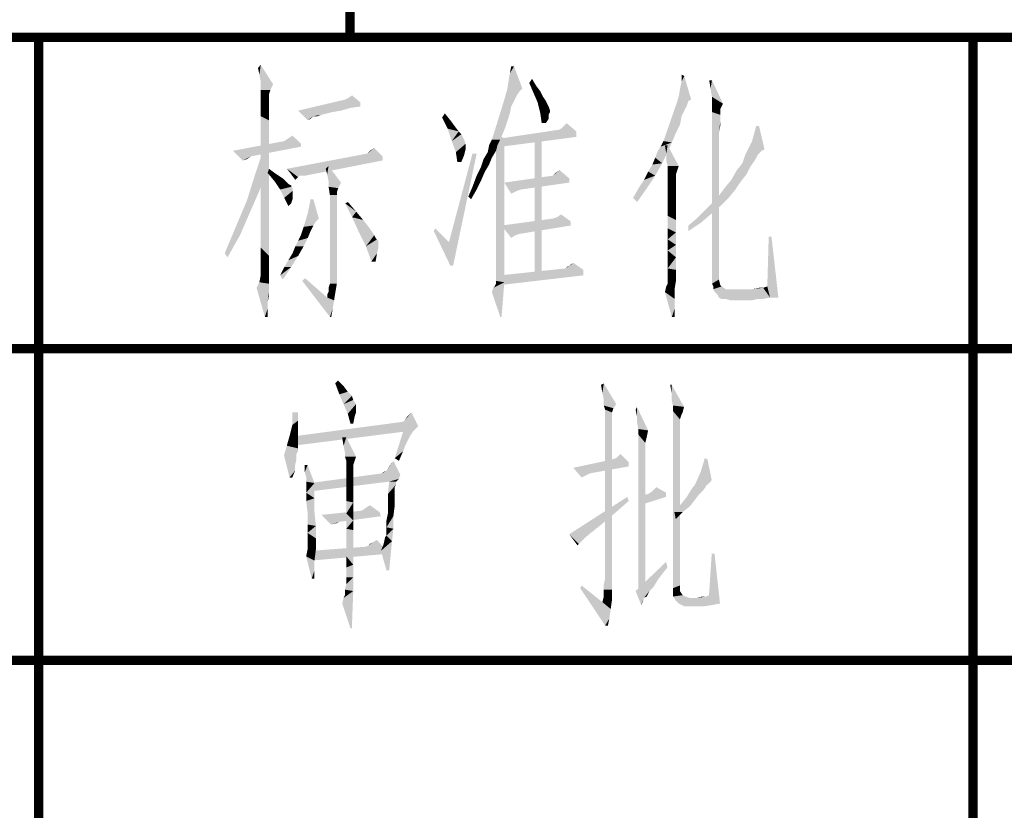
# Model space of a CAD drawing. Header units: millimetres. Extents: x 0 to 420, y 0 to 297.
# Tile 17 of 27: x 265 to 281, y 13 to 25. Entities that reach past the tile are written whole.
import ezdxf

# ---------------------------------------------------------------- set-up
doc = ezdxf.new("R2010")
doc.units = ezdxf.units.MM
doc.header["$LTSCALE"] = 23.1
doc.layers.get('0').update_dxf_attribs({"linetype": 'CONTINUOUS'})
doc.layers.add('GMA1347总成-02_DXF_FORMAT', color=7, linetype='CONTINUOUS')

msp = doc.modelspace()

# ---------------------------------------------------------------- linework, layer by layer
at = {"color": 1, "linetype": 'CONTINUOUS'}
for points in [[(268.543, 24.4), (268.521, 24.511), (268.565, 24.556)], [(268.565, 24.289), (268.543, 24.4), (268.565, 24.556)], [(268.565, 24.289), (268.565, 24.556), (268.765, 24.244)], [(272.543, 24.289), (272.565, 24.422), (272.632, 24.533)], [(272.543, 24.289), (272.632, 24.533), (272.765, 24.178)], [(272.632, 24.533), (272.565, 24.422), (272.587, 24.533)], [(275.276, 24.044), (275.298, 24.178), (275.365, 24.378)], [(275.276, 24.044), (275.365, 24.378), (275.476, 24)], [(275.298, 24.178), (275.321, 24.289), (275.365, 24.378)], [(275.365, 24.378), (275.321, 24.289), (275.321, 24.4)], [(268.765, 24.244), (268.565, 24.2), (268.565, 24.289)], [(268.565, 24.156), (268.565, 24.2), (268.765, 24.244)], [(268.565, 24.156), (268.765, 24.244), (268.721, 24.156)], [(272.765, 24.178), (272.521, 24.156), (272.543, 24.289)], [(272.876, 24.267), (272.921, 24.333), (272.987, 24.222)], [(272.987, 24.222), (272.943, 24.111), (272.876, 24.267)], [(272.987, 24.222), (273.054, 24.133), (272.943, 24.111)], [(275.81, 24.311), (275.787, 24.178), (275.765, 24.311)], [(275.81, 24.044), (275.787, 24.178), (275.81, 24.311)], [(275.81, 24.044), (275.81, 24.311), (275.987, 23.933)], [(268.721, 24.156), (268.565, 24.111), (268.565, 24.156)], [(268.565, 24.111), (268.721, 24.156), (268.698, 24.089)], [(268.698, 24.089), (268.565, 24.022), (268.565, 24.111)], [(268.698, 24.089), (268.698, 24.044), (268.565, 24.022)], [(268.565, 24.022), (268.698, 24.044), (268.698, 23.956)], [(269.965, 24.022), (270.032, 24.067), (270.165, 23.956)], [(272.721, 24.133), (272.476, 24), (272.521, 24.156)], [(272.721, 24.133), (272.676, 24.067), (272.476, 24)], [(272.476, 24), (272.676, 24.067), (272.632, 23.978)], [(272.521, 24.156), (272.765, 24.178), (272.721, 24.133)], [(272.943, 24.111), (273.054, 24.133), (273.098, 24.044)], [(273.098, 24.044), (273.01, 23.956), (272.943, 24.111)], [(273.098, 24.044), (273.143, 23.978), (273.01, 23.956)], [(275.476, 24), (275.232, 23.911), (275.276, 24.044)], [(275.987, 23.933), (275.81, 23.911), (275.81, 24.044)], [(268.698, 23.956), (268.565, 23.889), (268.565, 24.022)], [(268.565, 23.889), (268.698, 23.956), (268.698, 23.844)], [(268.698, 23.844), (268.565, 23.733), (268.565, 23.889)], [(270.165, 23.956), (269.165, 23.822), (269.921, 24)], [(270.165, 23.956), (270.165, 23.889), (269.165, 23.822)], [(270.165, 23.889), (270.01, 23.867), (269.165, 23.822)], [(270.165, 23.956), (269.921, 24), (269.965, 24.022)], [(272.632, 23.978), (272.298, 23.422), (272.476, 24)], [(272.632, 23.978), (272.587, 23.889), (272.298, 23.422)], [(272.587, 23.889), (272.565, 23.778), (272.298, 23.422)], [(273.01, 23.956), (273.143, 23.978), (273.187, 23.889)], [(273.187, 23.889), (273.054, 23.778), (273.01, 23.956)], [(273.187, 23.889), (273.21, 23.822), (273.054, 23.778)], [(275.41, 23.911), (275.365, 23.822), (275.032, 23.333)], [(275.41, 23.911), (275.032, 23.333), (275.232, 23.911)], [(275.476, 24), (275.432, 23.978), (275.232, 23.911)], [(275.232, 23.911), (275.432, 23.978), (275.41, 23.911)], [(275.81, 23.911), (275.987, 23.933), (275.943, 23.844)], [(275.943, 23.844), (275.81, 23.8), (275.81, 23.911)], [(268.565, 23.733), (268.698, 23.844), (268.698, 23.667)], [(268.698, 23.667), (268.565, 23.511), (268.565, 23.733)], [(269.165, 23.822), (270.01, 23.867), (269.854, 23.822)], [(269.165, 23.822), (269.854, 23.822), (269.721, 23.8)], [(269.165, 23.822), (269.721, 23.8), (269.41, 23.733)], [(269.41, 23.733), (269.321, 23.667), (269.165, 23.822)], [(269.41, 23.733), (269.387, 23.711), (269.321, 23.667)], [(269.721, 23.8), (269.632, 23.778), (269.41, 23.733)], [(269.632, 23.778), (269.543, 23.756), (269.41, 23.733)], [(269.432, 23.733), (269.41, 23.733), (269.543, 23.756)], [(269.454, 23.733), (269.432, 23.733), (269.543, 23.756)], [(269.454, 23.733), (269.543, 23.756), (269.476, 23.733)], [(271.476, 23.711), (271.521, 23.778), (271.61, 23.667)], [(272.565, 23.778), (272.521, 23.644), (272.298, 23.422)], [(273.21, 23.822), (273.21, 23.8), (273.054, 23.778)], [(273.054, 23.778), (273.21, 23.8), (273.187, 23.756)], [(273.187, 23.756), (273.076, 23.622), (273.054, 23.778)], [(273.187, 23.756), (273.187, 23.689), (273.076, 23.622)], [(275.365, 23.822), (275.321, 23.733), (275.032, 23.333)], [(275.321, 23.733), (275.298, 23.6), (275.032, 23.333)], [(275.81, 23.8), (275.943, 23.844), (275.943, 23.756)], [(275.81, 23.8), (275.943, 23.756), (275.921, 23.467)], [(275.921, 23.467), (275.81, 21.044), (275.81, 23.8)], [(275.943, 23.756), (275.943, 23.733), (275.921, 23.467)], [(275.943, 23.733), (275.943, 23.711), (275.921, 23.467)], [(268.565, 23.511), (268.698, 23.667), (268.698, 23.467)], [(269.387, 23.711), (269.365, 23.689), (269.321, 23.667)], [(271.61, 23.667), (271.565, 23.533), (271.476, 23.711)], [(271.61, 23.667), (271.676, 23.578), (271.565, 23.533)], [(271.565, 23.533), (271.676, 23.578), (271.743, 23.489)], [(272.521, 23.644), (272.476, 23.511), (272.298, 23.422)], [(273.076, 23.622), (273.187, 23.689), (273.143, 23.622)], [(273.632, 23.489), (273.387, 23.533), (273.432, 23.578)], [(273.432, 23.578), (273.476, 23.622), (273.632, 23.489)], [(275.298, 23.6), (275.232, 23.467), (275.032, 23.333)], [(275.943, 23.711), (275.943, 23.644), (275.921, 23.467)], [(275.943, 23.644), (275.943, 23.578), (275.921, 23.467)], [(276.565, 23.578), (276.454, 23.333), (276.521, 23.578)], [(276.454, 23.333), (276.565, 23.578), (276.654, 23.2)], [(268.698, 23.467), (268.565, 23.267), (268.565, 23.511)], [(268.565, 23.267), (268.698, 23.467), (268.698, 23.2)], [(269.01, 23.378), (269.076, 23.422), (269.21, 23.289)], [(271.743, 23.489), (271.632, 23.333), (271.565, 23.533)], [(271.743, 23.489), (271.787, 23.444), (271.632, 23.333)], [(271.787, 23.444), (271.832, 23.356), (271.632, 23.333)], [(272.276, 23.356), (272.298, 23.422), (272.476, 23.511)], [(272.276, 23.356), (272.476, 23.511), (272.41, 23.356)], [(272.476, 23.378), (272.343, 23.156), (272.343, 23.444)], [(273.343, 23.511), (273.632, 23.489), (272.432, 23.378)], [(273.343, 23.511), (272.432, 23.378), (273.321, 23.511)], [(273.632, 23.489), (273.632, 23.4), (272.432, 23.378)], [(272.432, 23.378), (273.632, 23.4), (272.432, 23.244)], [(273.632, 23.489), (273.343, 23.511), (273.387, 23.533)], [(275.032, 23.333), (275.232, 23.467), (275.165, 23.311)], [(275.921, 23.467), (275.921, 23.356), (275.81, 21.044)], [(269.21, 23.289), (268.121, 23.178), (268.943, 23.333)], [(269.21, 23.289), (269.21, 23.244), (268.121, 23.178)], [(268.121, 23.178), (269.21, 23.244), (268.41, 23.089)], [(268.698, 23.2), (268.565, 23), (268.565, 23.267)], [(269.21, 23.289), (268.943, 23.333), (269.01, 23.378)], [(271.632, 23.333), (271.832, 23.356), (271.854, 23.289)], [(271.854, 23.289), (271.698, 23.156), (271.632, 23.333)], [(271.854, 23.289), (271.854, 23.244), (271.698, 23.156)], [(271.854, 23.244), (271.854, 23.2), (271.698, 23.156)], [(272.365, 23.267), (272.343, 23.178), (272.21, 23.156)], [(272.365, 23.267), (272.21, 23.156), (272.232, 23.267)], [(272.41, 23.356), (272.232, 23.267), (272.276, 23.356)], [(272.232, 23.267), (272.41, 23.356), (272.365, 23.267)], [(272.343, 22.911), (272.343, 23.156), (272.476, 23.378)], [(272.343, 22.667), (272.343, 22.911), (272.476, 23.378)], [(272.343, 22.444), (272.343, 22.667), (272.476, 23.378)], [(272.343, 22.222), (272.343, 22.444), (272.476, 23.378)], [(272.343, 22.044), (272.343, 22.222), (272.476, 23.378)], [(272.343, 21.867), (272.343, 22.044), (272.476, 23.378)], [(272.343, 21.711), (272.343, 21.867), (272.476, 23.378)], [(272.343, 21.578), (272.343, 21.711), (272.476, 23.378)], [(272.343, 21.444), (272.343, 21.578), (272.476, 23.378)], [(272.343, 21.356), (272.343, 21.444), (272.476, 23.378)], [(272.343, 21.267), (272.343, 21.356), (272.476, 23.378)], [(272.343, 21.2), (272.343, 21.267), (272.476, 23.378)], [(272.343, 21.133), (272.343, 21.2), (272.476, 23.378)], [(272.343, 21.111), (272.343, 21.133), (272.476, 23.378)], [(272.343, 21.089), (272.343, 21.111), (272.476, 23.378)], [(272.343, 21.089), (272.476, 23.378), (272.476, 21.067)], [(273.076, 23.378), (272.965, 21.178), (272.965, 23.378)], [(272.965, 21.178), (273.076, 23.378), (273.076, 21.178)], [(274.943, 23.178), (274.987, 23.244), (275.165, 23.311)], [(274.943, 23.178), (275.165, 23.311), (275.098, 23.156)], [(275.165, 23.311), (274.987, 23.244), (275.032, 23.333)], [(275.098, 23.267), (275.076, 23.133), (275.054, 23.267)], [(275.076, 23.022), (275.076, 23.133), (275.098, 23.267)], [(275.098, 22.933), (275.076, 23.022), (275.098, 23.267)], [(275.098, 22.933), (275.098, 23.267), (275.276, 22.933)], [(275.921, 23.356), (275.921, 23.222), (275.81, 21.044)], [(276.654, 23.2), (276.343, 23.111), (276.454, 23.333)], [(268.41, 23.089), (268.276, 23.022), (268.121, 23.178)], [(268.41, 23.089), (268.343, 23.044), (268.276, 23.022)], [(268.654, 22.844), (268.476, 22.8), (268.61, 23.2)], [(268.565, 23), (268.698, 23.2), (268.698, 22.911)], [(270.521, 23.089), (268.987, 22.889), (270.276, 23.133)], [(270.521, 23.089), (270.521, 23.022), (268.987, 22.889)], [(270.276, 23.133), (270.321, 23.178), (270.387, 23.222)], [(270.276, 23.133), (270.387, 23.222), (270.521, 23.089)], [(272.032, 23.133), (271.587, 21.711), (271.965, 23.133)], [(271.61, 21.333), (271.587, 21.711), (272.032, 23.133)], [(271.61, 21.333), (272.032, 23.133), (271.654, 21.333)], [(271.698, 23.156), (271.854, 23.2), (271.832, 23.111)], [(271.832, 23.111), (271.721, 23), (271.698, 23.156)], [(271.721, 23), (271.832, 23.111), (271.787, 23)], [(272.276, 23.067), (272.143, 23.044), (272.21, 23.156)], [(272.21, 23.156), (272.343, 23.178), (272.276, 23.067)], [(275.098, 23.156), (274.898, 23.067), (274.943, 23.178)], [(274.898, 23.067), (275.098, 23.156), (275.01, 22.978)], [(275.921, 23.222), (275.921, 23.067), (275.81, 21.044)], [(276.543, 23.111), (276.498, 23.022), (276.298, 22.978)], [(276.543, 23.111), (276.298, 22.978), (276.343, 23.111)], [(276.654, 23.2), (276.61, 23.178), (276.343, 23.111)], [(276.343, 23.111), (276.61, 23.178), (276.543, 23.111)], [(268.698, 22.911), (268.565, 22.667), (268.565, 23)], [(269.187, 22.778), (268.987, 22.889), (270.521, 23.022)], [(269.232, 22.778), (269.187, 22.778), (270.521, 23.022)], [(269.232, 22.778), (270.521, 23.022), (269.276, 22.778)], [(269.632, 22.8), (269.61, 22.889), (269.654, 22.933)], [(269.654, 22.689), (269.632, 22.8), (269.654, 22.933)], [(269.654, 22.689), (269.654, 22.933), (269.854, 22.667)], [(272.232, 22.956), (272.098, 22.911), (272.143, 23.044)], [(272.098, 22.911), (272.232, 22.956), (272.165, 22.844)], [(272.143, 23.044), (272.276, 23.067), (272.232, 22.956)], [(274.787, 22.844), (274.854, 22.956), (275.01, 22.978)], [(274.787, 22.844), (275.01, 22.978), (274.898, 22.778)], [(275.01, 22.978), (274.854, 22.956), (274.898, 23.067)], [(275.276, 22.933), (275.098, 22.889), (275.098, 22.933)], [(275.098, 22.889), (275.276, 22.933), (275.254, 22.867)], [(275.921, 23.067), (275.921, 22.889), (275.81, 21.044)], [(276.432, 22.933), (276.21, 22.867), (276.298, 22.978)], [(276.21, 22.867), (276.432, 22.933), (276.365, 22.8)], [(276.298, 22.978), (276.498, 23.022), (276.432, 22.933)], [(268.543, 22.533), (268.343, 22.378), (268.476, 22.8)], [(268.476, 22.8), (268.654, 22.844), (268.543, 22.533)], [(268.565, 22.667), (268.698, 22.911), (268.698, 22.578)], [(268.676, 22.822), (268.698, 22.889), (268.787, 22.822)], [(268.787, 22.822), (268.787, 22.689), (268.676, 22.822)], [(268.787, 22.822), (268.854, 22.778), (268.787, 22.689)], [(268.854, 22.778), (268.921, 22.733), (268.787, 22.689)], [(268.987, 22.889), (269.187, 22.778), (269.165, 22.756)], [(269.165, 22.756), (269.121, 22.711), (268.987, 22.889)], [(272.098, 22.689), (271.965, 22.6), (272.032, 22.778)], [(272.165, 22.844), (272.032, 22.778), (272.098, 22.911)], [(272.032, 22.778), (272.165, 22.844), (272.098, 22.689)], [(273.521, 22.733), (272.476, 22.667), (273.254, 22.778)], [(273.254, 22.778), (273.298, 22.822), (273.365, 22.867)], [(273.254, 22.778), (273.365, 22.867), (273.521, 22.733)], [(274.632, 22.578), (274.721, 22.711), (274.898, 22.778)], [(274.632, 22.578), (274.898, 22.778), (274.765, 22.578)], [(274.898, 22.778), (274.721, 22.711), (274.787, 22.844)], [(275.254, 22.867), (275.098, 22.844), (275.098, 22.889)], [(275.098, 22.844), (275.254, 22.867), (275.232, 22.8)], [(275.232, 22.8), (275.098, 22.778), (275.098, 22.844)], [(275.098, 22.778), (275.232, 22.8), (275.232, 22.778)], [(275.232, 22.778), (275.098, 22.711), (275.098, 22.778)], [(275.098, 22.711), (275.232, 22.778), (275.232, 22.711)], [(275.921, 22.889), (275.921, 22.689), (275.81, 21.044)], [(276.365, 22.8), (276.121, 22.711), (276.21, 22.867)], [(276.121, 22.711), (276.365, 22.8), (276.276, 22.689)], [(268.698, 22.578), (268.565, 22.356), (268.565, 22.667)], [(268.787, 22.689), (268.921, 22.733), (268.965, 22.689)], [(268.965, 22.689), (268.876, 22.556), (268.787, 22.689)], [(268.965, 22.689), (269.01, 22.644), (268.876, 22.556)], [(269.01, 22.644), (269.054, 22.622), (268.876, 22.556)], [(269.054, 22.622), (269.054, 22.6), (268.876, 22.556)], [(269.854, 22.667), (269.654, 22.6), (269.654, 22.689)], [(269.654, 22.6), (269.854, 22.667), (269.81, 22.578)], [(271.965, 22.6), (272.098, 22.689), (272.032, 22.556)], [(272.476, 22.667), (273.521, 22.733), (273.521, 22.667)], [(272.476, 22.667), (273.521, 22.667), (272.743, 22.556)], [(272.476, 22.667), (272.743, 22.556), (272.676, 22.533)], [(272.676, 22.533), (272.587, 22.489), (272.476, 22.667)], [(275.232, 22.711), (275.232, 22.644), (275.098, 22.6)], [(275.232, 22.711), (275.098, 22.6), (275.098, 22.711)], [(275.098, 22.6), (275.232, 22.644), (275.232, 22.533)], [(275.921, 22.689), (275.921, 22.467), (275.81, 21.044)], [(276.276, 22.689), (276.01, 22.578), (276.121, 22.711)], [(276.01, 22.578), (276.276, 22.689), (276.187, 22.556)], [(268.343, 22.378), (268.543, 22.533), (268.387, 22.178)], [(268.565, 22.356), (268.698, 22.578), (268.698, 22.244)], [(269.054, 22.6), (269.076, 22.578), (268.876, 22.556)], [(268.876, 22.556), (269.076, 22.578), (269.076, 22.533)], [(269.076, 22.533), (268.943, 22.422), (268.876, 22.556)], [(269.076, 22.533), (269.076, 22.489), (268.943, 22.422)], [(268.943, 22.422), (269.076, 22.489), (269.076, 22.4)], [(269.81, 22.578), (269.676, 22.467), (269.654, 22.6)], [(269.81, 22.578), (269.787, 22.511), (269.676, 22.467)], [(269.676, 22.467), (269.787, 22.511), (269.787, 22.467)], [(269.787, 22.467), (269.787, 22.378), (269.676, 21.044)], [(269.787, 22.467), (269.676, 21.044), (269.676, 22.467)], [(272.032, 22.556), (271.898, 22.444), (271.965, 22.6)], [(271.898, 22.444), (272.032, 22.556), (271.943, 22.4)], [(274.765, 22.578), (274.543, 22.422), (274.632, 22.578)], [(274.543, 22.422), (274.765, 22.578), (274.61, 22.356)], [(275.232, 22.533), (275.098, 22.467), (275.098, 22.6)], [(275.098, 22.467), (275.232, 22.533), (275.232, 22.4)], [(275.232, 22.4), (275.098, 22.311), (275.098, 22.467)], [(275.921, 22.467), (275.921, 22.244), (275.81, 21.044)], [(276.187, 22.556), (275.898, 22.422), (276.01, 22.578)], [(275.898, 22.422), (276.187, 22.556), (276.076, 22.422)], [(268.387, 22.178), (268.165, 21.956), (268.343, 22.378)], [(268.698, 22.244), (268.565, 22.067), (268.565, 22.356)], [(269.076, 22.4), (269.01, 22.289), (268.943, 22.422)], [(269.076, 22.4), (269.054, 22.333), (269.01, 22.289)], [(269.41, 22.4), (269.321, 22.178), (269.365, 22.4)], [(269.321, 22.178), (269.41, 22.4), (269.498, 22.089)], [(269.787, 22.378), (269.787, 22.267), (269.676, 21.044)], [(269.921, 22.333), (269.965, 22.356), (270.098, 22.2)], [(270.098, 22.2), (270.032, 22.111), (269.921, 22.333)], [(275.098, 22.311), (275.232, 22.4), (275.232, 22.244)], [(275.232, 22.244), (275.098, 22.133), (275.098, 22.311)], [(276.076, 22.422), (275.943, 22.289), (275.743, 22.267)], [(276.076, 22.422), (275.743, 22.267), (275.898, 22.422)], [(268.165, 21.956), (268.387, 22.178), (268.232, 21.822)], [(268.565, 22.067), (268.698, 22.244), (268.698, 21.956)], [(269.498, 22.089), (269.254, 21.956), (269.321, 22.178)], [(269.787, 22.267), (269.787, 22.111), (269.676, 21.044)], [(270.032, 22.111), (270.098, 22.2), (270.21, 22.067)], [(273.321, 22.111), (273.387, 22.156), (273.543, 22.044)], [(275.098, 22.133), (275.232, 22.244), (275.232, 22.067)], [(275.232, 22.067), (275.098, 21.933), (275.098, 22.133)], [(275.787, 22.156), (275.587, 22.111), (275.743, 22.267)], [(275.587, 22.111), (275.787, 22.156), (275.632, 22.022)], [(275.743, 22.267), (275.943, 22.289), (275.787, 22.156)], [(275.921, 22.244), (275.921, 21.978), (275.81, 21.044)], [(268.698, 21.956), (268.565, 21.822), (268.565, 22.067)], [(269.232, 21.889), (269.254, 21.956), (269.41, 21.978)], [(269.232, 21.889), (269.41, 21.978), (269.365, 21.889)], [(269.498, 22.089), (269.454, 22.044), (269.254, 21.956)], [(269.454, 22.044), (269.41, 21.978), (269.254, 21.956)], [(269.787, 22.111), (269.787, 21.911), (269.676, 21.044)], [(270.21, 22.067), (270.143, 21.867), (270.032, 22.111)], [(270.21, 22.067), (270.298, 21.956), (270.143, 21.867)], [(273.543, 22.044), (272.432, 21.978), (273.254, 22.089)], [(272.432, 21.978), (273.543, 22.044), (273.543, 21.978)], [(272.432, 21.978), (273.543, 21.978), (272.721, 21.844)], [(272.432, 21.978), (272.721, 21.844), (272.654, 21.822)], [(272.654, 21.822), (272.587, 21.778), (272.432, 21.978)], [(273.543, 22.044), (273.254, 22.089), (273.321, 22.111)], [(275.098, 21.933), (275.232, 22.067), (275.232, 21.867)], [(275.632, 22.022), (275.432, 21.978), (275.587, 22.111)], [(275.432, 21.978), (275.632, 22.022), (275.432, 21.889)], [(275.921, 21.978), (275.921, 21.711), (275.81, 21.044)], [(268.232, 21.822), (267.987, 21.533), (268.165, 21.956)], [(267.987, 21.533), (268.232, 21.822), (268.032, 21.467)], [(268.565, 21.822), (268.698, 21.956), (268.698, 21.689)], [(268.698, 21.689), (268.565, 21.622), (268.565, 21.822)], [(269.321, 21.778), (269.165, 21.733), (269.21, 21.822)], [(269.365, 21.889), (269.21, 21.822), (269.232, 21.889)], [(269.21, 21.822), (269.365, 21.889), (269.321, 21.778)], [(269.787, 21.911), (269.787, 21.667), (269.676, 21.044)], [(270.298, 21.956), (270.343, 21.889), (270.143, 21.867)], [(270.143, 21.867), (270.343, 21.889), (270.387, 21.822)], [(270.387, 21.822), (270.254, 21.644), (270.143, 21.867)], [(270.387, 21.822), (270.41, 21.778), (270.254, 21.644)], [(271.343, 21.889), (271.365, 21.933), (271.587, 21.711)], [(271.587, 21.711), (271.61, 21.333), (271.343, 21.889)], [(275.232, 21.867), (275.098, 21.756), (275.098, 21.933)], [(275.098, 21.756), (275.232, 21.867), (275.232, 21.667)], [(268.565, 21.622), (268.698, 21.689), (268.698, 21.489)], [(269.121, 21.644), (269.165, 21.733), (269.321, 21.778)], [(269.121, 21.644), (269.321, 21.778), (269.254, 21.644)], [(269.787, 21.667), (269.787, 21.378), (269.676, 21.044)], [(270.41, 21.778), (270.432, 21.756), (270.254, 21.644)], [(270.432, 21.756), (270.454, 21.733), (270.254, 21.644)], [(270.454, 21.733), (270.454, 21.689), (270.254, 21.644)], [(270.254, 21.644), (270.454, 21.689), (270.454, 21.622)], [(275.232, 21.667), (275.098, 21.578), (275.098, 21.756)], [(275.098, 21.578), (275.232, 21.667), (275.232, 21.467)], [(275.921, 21.711), (275.921, 21.422), (275.81, 21.044)], [(276.765, 21.8), (276.698, 21), (276.721, 21.8)], [(276.743, 20.822), (276.698, 21), (276.765, 21.8)], [(276.743, 20.822), (276.765, 21.8), (276.876, 20.822)], [(268.698, 21.489), (268.565, 21.444), (268.565, 21.622)], [(269.165, 21.489), (269.01, 21.422), (269.076, 21.533)], [(269.254, 21.644), (269.076, 21.533), (269.121, 21.644)], [(269.076, 21.533), (269.254, 21.644), (269.165, 21.489)], [(270.454, 21.622), (270.343, 21.4), (270.254, 21.644)], [(270.454, 21.622), (270.432, 21.533), (270.343, 21.4)], [(270.343, 21.4), (270.432, 21.533), (270.41, 21.4)], [(275.232, 21.467), (275.098, 21.422), (275.098, 21.578)], [(268.565, 21.444), (268.698, 21.489), (268.698, 21.333)], [(268.698, 21.333), (268.565, 21.311), (268.565, 21.444)], [(268.943, 21.311), (269.01, 21.422), (269.165, 21.489)], [(268.943, 21.311), (269.165, 21.489), (269.054, 21.311)], [(269.676, 21.044), (269.787, 21.378), (269.787, 21.044)], [(273.454, 21.289), (273.521, 21.333), (273.587, 21.378)], [(273.454, 21.289), (273.587, 21.378), (273.743, 21.267)], [(273.521, 21.333), (273.543, 21.356), (273.587, 21.378)], [(275.098, 21.289), (275.098, 21.422), (275.232, 21.467)], [(275.098, 21.289), (275.232, 21.467), (275.232, 21.267)], [(275.921, 21.422), (275.921, 21.111), (275.81, 21.044)], [(268.565, 21.244), (268.565, 21.311), (268.698, 21.333)], [(268.565, 21.244), (268.698, 21.333), (268.698, 21.2)], [(268.698, 21.2), (268.565, 21.178), (268.565, 21.244)], [(268.565, 21.178), (268.698, 21.2), (268.698, 21.111)], [(269.054, 21.311), (268.876, 21.178), (268.943, 21.311)], [(268.876, 21.178), (269.054, 21.311), (268.921, 21.111)], [(273.743, 21.267), (272.41, 21.178), (273.454, 21.289)], [(272.41, 21.178), (273.743, 21.267), (273.743, 21.178)], [(273.454, 21.289), (273.476, 21.311), (273.521, 21.333)], [(275.232, 21.267), (275.098, 21.2), (275.098, 21.289)], [(275.098, 21.111), (275.098, 21.2), (275.232, 21.267)], [(275.098, 21.111), (275.232, 21.267), (275.232, 21.089)], [(268.698, 21.044), (268.498, 20.978), (268.543, 21.067)], [(268.698, 21.044), (268.698, 21.022), (268.498, 20.978)], [(268.698, 21.111), (268.543, 21.067), (268.565, 21.178)], [(268.698, 21.111), (268.698, 21.089), (268.543, 21.067)], [(268.543, 21.067), (268.698, 21.089), (268.698, 21.044)], [(269.232, 21.089), (269.276, 21.133), (269.632, 20.822)], [(269.632, 20.822), (269.676, 20.511), (269.232, 21.089)], [(269.787, 21.044), (269.654, 20.978), (269.676, 21.044)], [(269.654, 20.911), (269.654, 20.978), (269.787, 21.044)], [(269.654, 20.911), (269.787, 21.044), (269.765, 20.911)], [(272.276, 20.911), (272.298, 20.978), (272.476, 21.067)], [(272.41, 20.511), (272.276, 20.911), (272.476, 21.067)], [(272.298, 20.978), (272.321, 21), (272.476, 21.067)], [(272.321, 21), (272.343, 21.044), (272.476, 21.067)], [(272.476, 21.067), (272.343, 21.044), (272.343, 21.089)], [(273.743, 21.178), (272.41, 21.022), (272.41, 21.178)], [(272.41, 20.511), (272.476, 21.067), (272.432, 20.511)], [(275.076, 21), (275.098, 21.044), (275.232, 21.089)], [(275.076, 21), (275.232, 21.089), (275.21, 20.956)], [(275.232, 21.089), (275.098, 21.067), (275.098, 21.111)], [(275.098, 21.044), (275.098, 21.067), (275.232, 21.089)], [(275.81, 21.044), (275.921, 21.111), (275.943, 21.022)], [(275.943, 21.022), (275.832, 21), (275.81, 21.044)], [(268.498, 20.978), (268.698, 21.022), (268.698, 20.978)], [(268.698, 20.978), (268.632, 20.511), (268.498, 20.978)], [(268.698, 20.978), (268.698, 20.911), (268.632, 20.511)], [(268.698, 20.911), (268.676, 20.756), (268.632, 20.511)], [(268.698, 20.911), (268.698, 20.844), (268.676, 20.756)], [(269.765, 20.911), (269.632, 20.867), (269.654, 20.911)], [(269.632, 20.822), (269.632, 20.867), (269.765, 20.911)], [(269.632, 20.822), (269.765, 20.911), (269.743, 20.778)], [(275.21, 20.956), (275.054, 20.911), (275.076, 21)], [(275.054, 20.911), (275.21, 20.956), (275.21, 20.8)], [(275.21, 20.8), (275.165, 20.511), (275.054, 20.911)], [(275.832, 21), (275.943, 21.022), (275.965, 21)], [(275.965, 21), (275.832, 20.956), (275.832, 21)], [(275.832, 20.956), (275.965, 21), (276.032, 20.956)], [(276.032, 20.956), (275.854, 20.911), (275.832, 20.956)], [(276.343, 20.956), (276.454, 20.956), (275.854, 20.911)], [(276.098, 20.956), (276.343, 20.956), (275.854, 20.911)], [(276.032, 20.956), (276.098, 20.956), (275.854, 20.911)], [(275.898, 20.867), (275.854, 20.911), (276.454, 20.956)], [(275.898, 20.867), (276.454, 20.956), (276.632, 20.978)], [(275.921, 20.822), (275.898, 20.867), (276.632, 20.978)], [(276.743, 20.822), (275.921, 20.822), (276.632, 20.978)], [(276.632, 20.978), (276.454, 20.956), (276.565, 20.978)], [(276.743, 20.822), (276.632, 20.978), (276.698, 21)], [(268.676, 20.756), (268.676, 20.644), (268.632, 20.511)], [(269.632, 20.822), (269.743, 20.778), (269.676, 20.511)], [(269.743, 20.778), (269.721, 20.644), (269.676, 20.511)], [(275.21, 20.8), (275.21, 20.644), (275.165, 20.511)], [(276.743, 20.822), (275.965, 20.8), (275.921, 20.822)], [(276.032, 20.8), (275.965, 20.8), (276.743, 20.822)], [(276.543, 20.8), (276.032, 20.8), (276.743, 20.822)], [(276.543, 20.8), (276.098, 20.778), (276.032, 20.8)], [(276.098, 20.778), (276.543, 20.8), (276.454, 20.778)], [(276.543, 20.8), (276.743, 20.822), (276.632, 20.8)], [(268.632, 20.511), (268.676, 20.644), (268.676, 20.511)], [(269.676, 20.511), (269.721, 20.644), (269.698, 20.511)], [(275.165, 20.511), (275.21, 20.644), (275.21, 20.511)], [(269.762, 19.444), (269.806, 19.489), (269.895, 19.4)], [(269.895, 19.4), (269.828, 19.267), (269.762, 19.444)], [(274.051, 19.289), (274.028, 19.422), (274.073, 19.444)], [(274.073, 19.178), (274.051, 19.289), (274.073, 19.444)], [(274.073, 19.178), (274.073, 19.444), (274.273, 19.111)], [(269.895, 19.4), (269.962, 19.311), (269.828, 19.267)], [(269.828, 19.267), (269.962, 19.311), (270.028, 19.244)], [(275.162, 19.422), (275.162, 19.289), (275.139, 19.422)], [(275.184, 19.089), (275.162, 19.289), (275.162, 19.422)], [(275.184, 19.089), (275.162, 19.422), (275.362, 19.067)], [(275.184, 19.089), (275.162, 19.178), (275.162, 19.289)], [(270.028, 19.244), (269.895, 19.111), (269.828, 19.267)], [(270.028, 19.244), (270.051, 19.178), (269.895, 19.111)], [(269.895, 19.111), (270.051, 19.178), (270.095, 19.111)], [(274.273, 19.111), (274.073, 19.089), (274.073, 19.178)], [(269.162, 18.978), (269.162, 18.844), (269.073, 18.778)], [(269.162, 18.978), (269.073, 18.778), (269.073, 18.978)], [(270.095, 19.111), (269.962, 18.956), (269.895, 19.111)], [(270.095, 19.111), (270.095, 19.067), (269.962, 18.956)], [(270.095, 19.067), (270.095, 19.044), (269.962, 18.956)], [(270.095, 19.044), (270.095, 18.978), (269.962, 18.956)], [(269.962, 18.956), (270.095, 18.978), (270.073, 18.911)], [(270.873, 18.844), (270.917, 18.911), (270.984, 18.978)], [(270.873, 18.844), (270.984, 18.978), (271.095, 18.756)], [(274.073, 19.089), (274.273, 19.111), (274.228, 19.044)], [(274.228, 19.044), (274.095, 19.022), (274.073, 19.089)], [(274.095, 19.022), (274.228, 19.044), (274.206, 18.978)], [(274.206, 18.978), (274.095, 16.311), (274.095, 19.022)], [(274.206, 18.978), (274.206, 18.933), (274.095, 16.311)], [(274.606, 18.911), (274.584, 19.022), (274.606, 19.067)], [(274.628, 18.711), (274.606, 18.911), (274.606, 19.067)], [(274.628, 18.711), (274.606, 19.067), (274.784, 18.689)], [(275.362, 19.067), (275.184, 19), (275.184, 19.089)], [(275.184, 19), (275.362, 19.067), (275.339, 18.978)], [(275.184, 19), (275.339, 18.978), (275.317, 18.933)], [(275.184, 19), (275.317, 18.933), (275.295, 18.867)], [(275.295, 18.867), (275.184, 16.156), (275.184, 19)], [(269.073, 18.778), (269.162, 18.844), (269.162, 18.733)], [(270.828, 18.822), (271.095, 18.756), (269.139, 18.6)], [(270.828, 18.822), (269.139, 18.6), (270.806, 18.822)], [(270.073, 18.911), (270.006, 18.8), (269.962, 18.956)], [(270.006, 18.8), (270.073, 18.911), (270.051, 18.8)], [(271.095, 18.756), (270.828, 18.822), (270.873, 18.844)], [(274.206, 18.933), (274.206, 18.911), (274.095, 16.311)], [(274.206, 18.911), (274.206, 18.889), (274.095, 16.311)], [(274.206, 18.889), (274.206, 18.844), (274.095, 16.311)], [(274.206, 18.844), (274.206, 18.778), (274.095, 16.311)], [(274.628, 18.711), (274.606, 18.822), (274.606, 18.911)], [(275.295, 18.867), (275.295, 18.822), (275.184, 16.156)], [(275.295, 18.822), (275.295, 18.8), (275.184, 16.156)], [(269.162, 18.733), (269.028, 18.6), (269.073, 18.778)], [(269.162, 18.733), (269.162, 18.644), (269.028, 18.6)], [(269.139, 18.6), (270.851, 18.667), (269.095, 18.444)], [(271.095, 18.756), (270.851, 18.667), (269.139, 18.6)], [(271.006, 18.667), (270.962, 18.6), (270.717, 18.244)], [(271.006, 18.667), (270.717, 18.244), (270.851, 18.667)], [(270.851, 18.667), (271.095, 18.756), (271.006, 18.667)], [(274.206, 18.778), (274.206, 18.711), (274.095, 16.311)], [(274.206, 18.711), (274.206, 18.6), (274.095, 16.311)], [(274.784, 18.689), (274.628, 18.622), (274.628, 18.711)], [(274.628, 18.622), (274.784, 18.689), (274.762, 18.578)], [(275.295, 18.8), (275.295, 18.778), (275.184, 16.156)], [(275.295, 18.778), (275.295, 18.711), (275.184, 16.156)], [(275.295, 18.711), (275.295, 18.644), (275.184, 16.156)], [(269.162, 18.556), (268.984, 18.444), (269.028, 18.6)], [(269.162, 18.556), (269.162, 18.467), (268.984, 18.444)], [(269.028, 18.6), (269.162, 18.644), (269.162, 18.556)], [(269.939, 18.578), (269.895, 18.444), (269.873, 18.578)], [(269.917, 18.333), (269.895, 18.444), (269.939, 18.578)], [(269.917, 18.267), (269.917, 18.333), (269.939, 18.578)], [(269.917, 18.267), (269.939, 18.578), (270.095, 18.267)], [(270.962, 18.6), (270.939, 18.556), (270.717, 18.244)], [(270.939, 18.556), (270.895, 18.467), (270.717, 18.244)], [(274.206, 18.6), (274.206, 18.489), (274.095, 16.311)], [(274.628, 18.622), (274.762, 18.578), (274.739, 18.489)], [(274.739, 18.489), (274.628, 16.044), (274.628, 18.622)], [(275.295, 18.644), (275.295, 18.533), (275.184, 16.156)], [(275.295, 18.533), (275.295, 18.422), (275.184, 16.156)], [(269.162, 18.4), (268.939, 18.289), (268.984, 18.444)], [(269.162, 18.4), (269.162, 18.356), (268.939, 18.289)], [(269.162, 18.356), (269.139, 18.311), (268.939, 18.289)], [(268.984, 18.444), (269.162, 18.467), (269.162, 18.4)], [(270.895, 18.467), (270.851, 18.356), (270.717, 18.244)], [(270.717, 18.244), (270.851, 18.356), (270.784, 18.2)], [(274.206, 18.489), (274.206, 18.356), (274.095, 16.311)], [(274.206, 18.356), (274.206, 18.178), (274.095, 16.311)], [(274.739, 18.489), (274.739, 18.467), (274.628, 16.044)], [(274.739, 18.467), (274.739, 18.444), (274.628, 16.044)], [(274.739, 18.444), (274.739, 18.378), (274.628, 16.044)], [(274.739, 18.378), (274.739, 18.311), (274.628, 16.044)], [(275.295, 18.422), (275.295, 18.289), (275.184, 16.156)], [(268.939, 18.289), (269.139, 18.311), (269.139, 18.222)], [(269.139, 18.222), (269.028, 17.933), (268.939, 18.289)], [(269.139, 18.222), (269.117, 18.133), (269.028, 17.933)], [(270.095, 18.267), (269.939, 18.2), (269.917, 18.267)], [(269.939, 18.2), (270.095, 18.267), (270.073, 18.2)], [(270.073, 18.2), (269.939, 18.178), (269.939, 18.2)], [(269.939, 18.178), (270.073, 18.2), (270.051, 18.133)], [(270.584, 18.044), (270.628, 18.111), (270.695, 18.2)], [(270.584, 18.044), (270.695, 18.2), (270.806, 17.978)], [(274.473, 18.178), (273.584, 18.089), (274.206, 18.222)], [(274.473, 18.178), (274.206, 18.222), (274.273, 18.244)], [(274.273, 18.244), (274.339, 18.311), (274.473, 18.178)], [(274.739, 18.311), (274.739, 18.222), (274.628, 16.044)], [(274.739, 18.222), (274.739, 18.111), (274.628, 16.044)], [(275.295, 18.289), (275.295, 18.133), (275.184, 16.156)], [(275.739, 18.222), (275.628, 18.022), (275.695, 18.244)], [(275.628, 18.022), (275.739, 18.222), (275.806, 17.889)], [(269.117, 18.133), (269.117, 18.044), (269.028, 17.933)], [(269.028, 17.933), (269.117, 18.044), (269.073, 17.933)], [(269.317, 18.133), (269.273, 18.022), (269.273, 18.133)], [(269.295, 17.933), (269.273, 18.022), (269.317, 18.133)], [(269.295, 17.867), (269.295, 17.933), (269.317, 18.133)], [(269.295, 17.867), (269.317, 18.133), (269.428, 17.844)], [(270.051, 18.133), (269.939, 18.111), (269.939, 18.178)], [(269.939, 18.111), (270.051, 18.133), (270.051, 18.067)], [(270.051, 18.067), (269.939, 18.022), (269.939, 18.111)], [(270.051, 18.067), (270.051, 18.044), (269.939, 18.022)], [(269.939, 18.022), (270.051, 18.044), (270.051, 18.022)], [(270.051, 18.022), (270.051, 18), (269.939, 17.889)], [(270.051, 18.022), (269.939, 17.889), (269.939, 18.022)], [(270.517, 18), (270.539, 18.022), (270.584, 18.044)], [(270.806, 17.978), (270.517, 18), (270.584, 18.044)], [(274.473, 18.178), (274.473, 18.111), (273.584, 18.089)], [(273.584, 18.089), (274.473, 18.111), (273.851, 18)], [(273.851, 18), (273.717, 17.933), (273.584, 18.089)], [(274.206, 18.178), (274.206, 18), (274.095, 16.311)], [(274.739, 18.111), (274.739, 18), (274.628, 16.044)], [(275.295, 18.133), (275.295, 17.956), (275.184, 16.156)], [(275.806, 17.889), (275.539, 17.822), (275.628, 18.022)], [(269.428, 17.844), (269.295, 17.822), (269.295, 17.867)], [(270.806, 17.978), (269.362, 17.844), (270.517, 18)], [(270.806, 17.978), (270.784, 17.911), (269.362, 17.844)], [(270.784, 17.911), (270.628, 17.867), (269.362, 17.844)], [(269.362, 17.844), (270.628, 17.867), (269.362, 17.711)], [(270.051, 18), (270.051, 17.956), (269.939, 17.889)], [(269.939, 17.889), (270.051, 17.956), (270.051, 17.889)], [(270.051, 17.889), (270.051, 17.822), (269.939, 17.733)], [(270.051, 17.889), (269.939, 17.733), (269.939, 17.889)], [(270.739, 17.867), (270.739, 17.822), (270.606, 17.667)], [(270.739, 17.867), (270.606, 17.667), (270.628, 17.867)], [(270.628, 17.867), (270.784, 17.911), (270.739, 17.867)], [(273.851, 18), (273.806, 17.978), (273.717, 17.933)], [(274.206, 18), (274.206, 17.8), (274.095, 16.311)], [(274.739, 18), (274.739, 17.844), (274.628, 16.044)], [(275.295, 17.956), (275.295, 17.756), (275.184, 16.156)], [(275.806, 17.889), (275.762, 17.844), (275.539, 17.822)], [(269.295, 17.778), (269.295, 17.822), (269.428, 17.844)], [(269.295, 17.689), (269.295, 17.778), (269.428, 17.844)], [(269.295, 17.689), (269.428, 17.844), (269.428, 17.6)], [(269.939, 17.733), (270.051, 17.822), (270.051, 17.733)], [(270.051, 17.733), (270.051, 17.644), (269.939, 17.556)], [(270.051, 17.733), (269.939, 17.556), (269.939, 17.733)], [(270.739, 17.822), (270.717, 17.778), (270.606, 17.667)], [(270.717, 17.778), (270.717, 17.733), (270.606, 17.667)], [(270.606, 17.667), (270.717, 17.733), (270.717, 17.644)], [(274.206, 17.8), (274.206, 17.578), (274.095, 16.311)], [(274.739, 17.844), (274.739, 17.689), (274.628, 16.044)], [(275.073, 17.689), (274.784, 17.667), (274.851, 17.711)], [(274.851, 17.711), (274.917, 17.778), (275.073, 17.689)], [(275.295, 17.756), (275.295, 17.556), (275.184, 16.156)], [(275.673, 17.733), (275.606, 17.667), (275.406, 17.622)], [(275.673, 17.733), (275.406, 17.622), (275.473, 17.733)], [(275.717, 17.8), (275.473, 17.733), (275.539, 17.822)], [(275.473, 17.733), (275.717, 17.8), (275.673, 17.733)], [(275.539, 17.822), (275.762, 17.844), (275.717, 17.8)], [(269.428, 17.6), (269.295, 17.556), (269.295, 17.689)], [(269.317, 17.378), (269.295, 17.556), (269.428, 17.6)], [(269.317, 17.378), (269.428, 17.6), (269.428, 17.378)], [(269.939, 17.556), (270.051, 17.644), (270.051, 17.533)], [(270.051, 17.533), (269.939, 17.356), (269.939, 17.556)], [(270.717, 17.644), (270.606, 17.511), (270.606, 17.667)], [(270.606, 17.511), (270.717, 17.644), (270.717, 17.489)], [(274.473, 17.556), (273.517, 17.022), (274.451, 17.622)], [(274.473, 17.556), (274.295, 17.4), (273.517, 17.022)], [(274.206, 17.578), (274.206, 17.333), (274.095, 16.311)], [(274.739, 17.689), (274.739, 17.511), (274.628, 16.044)], [(274.651, 17.644), (274.784, 17.667), (275.073, 17.689)], [(274.651, 17.644), (275.073, 17.689), (275.073, 17.622)], [(275.073, 17.622), (274.651, 17.489), (274.651, 17.644)], [(275.295, 17.556), (275.295, 17.311), (275.184, 16.156)], [(275.539, 17.578), (275.317, 17.511), (275.406, 17.622)], [(275.317, 17.511), (275.539, 17.578), (275.451, 17.467)], [(275.406, 17.622), (275.606, 17.667), (275.539, 17.578)], [(270.473, 17.378), (269.539, 17.333), (270.184, 17.4)], [(270.051, 17.533), (270.051, 17.4), (269.939, 17.356)], [(269.939, 17.356), (270.051, 17.4), (270.051, 17.244)], [(270.473, 17.378), (270.184, 17.4), (270.251, 17.444)], [(270.251, 17.444), (270.317, 17.489), (270.473, 17.378)], [(270.717, 17.489), (270.606, 17.356), (270.606, 17.511)], [(270.606, 17.356), (270.717, 17.489), (270.695, 17.311)], [(274.295, 17.4), (274.139, 17.267), (273.517, 17.022)], [(274.739, 17.511), (274.739, 17.333), (274.628, 16.044)], [(275.451, 17.467), (275.206, 17.378), (275.317, 17.511)], [(275.206, 17.378), (275.451, 17.467), (275.339, 17.378)], [(269.428, 17.378), (269.317, 17.178), (269.317, 17.378)], [(269.317, 17.178), (269.428, 17.378), (269.451, 17.156)], [(269.539, 17.333), (270.473, 17.378), (270.495, 17.311)], [(269.539, 17.333), (270.495, 17.311), (269.828, 17.222)], [(269.828, 17.222), (269.695, 17.178), (269.539, 17.333)], [(270.051, 17.244), (269.939, 17.111), (269.939, 17.356)], [(269.939, 17.111), (270.051, 17.244), (270.051, 17.089)], [(270.695, 17.311), (270.584, 17.244), (270.606, 17.356)], [(270.584, 17.133), (270.584, 17.244), (270.695, 17.311)], [(270.584, 17.133), (270.695, 17.311), (270.695, 17.111)], [(274.139, 17.267), (274.006, 17.156), (273.517, 17.022)], [(274.206, 17.333), (274.206, 17.067), (274.095, 16.311)], [(274.739, 17.333), (274.739, 17.111), (274.628, 16.044)], [(275.295, 17.311), (275.295, 17.067), (275.184, 16.156)], [(275.339, 17.378), (275.228, 17.267), (275.206, 17.378)], [(269.451, 17.156), (269.317, 17.044), (269.317, 17.178)], [(269.317, 17.044), (269.451, 17.156), (269.451, 16.956)], [(269.828, 17.222), (269.784, 17.2), (269.695, 17.178)], [(270.051, 17.089), (269.939, 16.867), (269.939, 17.111)], [(270.051, 17.089), (270.051, 16.933), (269.939, 16.867)], [(270.695, 17.111), (270.584, 17.067), (270.584, 17.133)], [(270.584, 17), (270.584, 17.067), (270.695, 17.111)], [(270.584, 17), (270.695, 17.111), (270.673, 16.911)], [(274.006, 17.156), (273.895, 17.067), (273.517, 17.022)], [(274.739, 17.111), (274.739, 16.889), (274.628, 16.044)], [(269.451, 16.956), (269.317, 16.933), (269.317, 17.044)], [(269.317, 16.889), (269.317, 16.933), (269.451, 16.956)], [(269.317, 16.778), (269.317, 16.889), (269.451, 16.956)], [(269.317, 16.778), (269.451, 16.956), (269.451, 16.778)], [(269.939, 16.867), (270.051, 16.933), (270.051, 16.733)], [(270.295, 16.844), (270.362, 16.889), (270.428, 16.933)], [(270.295, 16.844), (270.428, 16.933), (270.628, 16.711)], [(270.673, 16.911), (270.539, 16.867), (270.562, 16.978)], [(270.673, 16.911), (270.562, 16.978), (270.584, 17)], [(273.517, 17.022), (273.895, 17.067), (273.784, 16.978)], [(273.517, 17.022), (273.784, 16.978), (273.717, 16.911)], [(273.517, 17.022), (273.717, 16.911), (273.673, 16.867)], [(273.673, 16.867), (273.651, 16.844), (273.517, 17.022)], [(274.206, 17.067), (274.206, 16.778), (274.095, 16.311)], [(275.295, 17.067), (275.295, 16.8), (275.184, 16.156)], [(269.451, 16.778), (269.295, 16.667), (269.317, 16.778)], [(269.295, 16.667), (269.451, 16.778), (269.428, 16.6)], [(270.628, 16.711), (269.384, 16.756), (270.251, 16.822)], [(270.051, 16.733), (269.939, 16.667), (269.939, 16.867)], [(270.628, 16.711), (270.251, 16.822), (270.295, 16.844)], [(270.295, 16.844), (270.317, 16.867), (270.362, 16.889)], [(270.495, 16.756), (270.539, 16.867), (270.673, 16.911)], [(270.495, 16.756), (270.673, 16.911), (270.651, 16.689)], [(274.206, 16.778), (274.206, 16.467), (274.095, 16.311)], [(274.739, 16.889), (274.739, 16.644), (274.628, 16.044)], [(275.295, 16.8), (275.295, 16.511), (275.184, 16.156)], [(269.428, 16.6), (269.384, 16.311), (269.295, 16.667)], [(270.628, 16.711), (269.384, 16.6), (269.384, 16.756)], [(269.428, 16.6), (269.428, 16.444), (269.384, 16.311)], [(269.939, 16.667), (270.051, 16.733), (270.051, 16.533)], [(270.051, 16.533), (269.939, 16.489), (269.939, 16.667)], [(270.651, 16.689), (270.584, 16.444), (270.495, 16.756)], [(270.584, 16.444), (270.651, 16.689), (270.628, 16.444)], [(274.739, 16.644), (274.739, 16.378), (274.628, 16.044)], [(275.851, 16.711), (275.762, 16.044), (275.806, 16.711)], [(275.762, 16.044), (275.851, 16.711), (275.939, 15.911)], [(269.384, 16.311), (269.428, 16.444), (269.428, 16.311)], [(269.939, 16.333), (269.939, 16.489), (270.051, 16.533)], [(269.939, 16.333), (270.051, 16.533), (270.051, 16.333)], [(274.073, 16.222), (274.095, 16.311), (274.206, 16.467)], [(274.073, 16.133), (274.073, 16.222), (274.206, 16.467)], [(274.073, 16.133), (274.206, 16.467), (274.206, 16.133)], [(275.095, 16.489), (274.584, 16.111), (275.073, 16.578)], [(275.095, 16.489), (275.006, 16.378), (274.584, 16.111)], [(275.295, 16.511), (275.295, 16.2), (275.184, 16.156)], [(269.917, 16.133), (269.939, 16.222), (270.051, 16.333)], [(269.917, 16.133), (270.051, 16.333), (270.051, 16.111)], [(270.051, 16.333), (269.939, 16.222), (269.939, 16.333)], [(275.006, 16.378), (274.939, 16.289), (274.584, 16.111)], [(274.939, 16.289), (274.873, 16.178), (274.584, 16.111)], [(274.739, 16.378), (274.739, 16.111), (274.628, 16.044)], [(270.051, 16.111), (269.917, 16.067), (269.917, 16.133)], [(273.695, 16.156), (273.717, 16.2), (274.051, 15.933)], [(274.051, 15.933), (274.095, 15.556), (273.695, 16.156)], [(274.206, 16.133), (274.073, 16.022), (274.073, 16.133)], [(274.073, 16.022), (274.206, 16.133), (274.206, 15.978)], [(274.584, 16.111), (274.873, 16.178), (274.806, 16.111)], [(275.184, 16.156), (275.295, 16.2), (275.295, 16.111)], [(275.295, 16.111), (275.184, 16.089), (275.184, 16.156)], [(269.873, 15.911), (269.895, 16), (270.051, 16.111)], [(270.006, 15.511), (269.873, 15.911), (270.051, 16.111)], [(269.895, 16), (269.917, 16.044), (270.051, 16.111)], [(269.917, 16.044), (269.917, 16.067), (270.051, 16.111)], [(270.006, 15.511), (270.051, 16.111), (270.028, 15.511)], [(274.206, 15.978), (274.051, 15.933), (274.073, 16.022)], [(274.051, 15.933), (274.206, 15.978), (274.184, 15.822)], [(274.584, 16.111), (274.806, 16.111), (274.717, 16)], [(274.717, 16), (274.673, 15.889), (274.584, 16.111)], [(274.717, 16), (274.695, 15.933), (274.673, 15.889)], [(274.806, 16.111), (274.762, 16.022), (274.717, 16)], [(275.184, 16.089), (275.295, 16.111), (275.339, 16.044)], [(275.339, 16.044), (275.184, 16.022), (275.184, 16.089)], [(275.184, 16.022), (275.339, 16.044), (275.384, 16.022)], [(275.384, 16.022), (275.206, 16), (275.184, 16.022)], [(275.206, 16), (275.384, 16.022), (275.451, 16)], [(275.451, 16), (275.228, 15.956), (275.206, 16)], [(275.451, 16), (275.562, 16), (275.228, 15.956)], [(275.273, 15.911), (275.228, 15.956), (275.562, 16)], [(275.273, 15.911), (275.562, 16), (275.717, 16.022)], [(275.939, 15.911), (275.273, 15.911), (275.717, 16.022)], [(275.717, 16.022), (275.562, 16), (275.651, 16.022)], [(275.939, 15.911), (275.717, 16.022), (275.762, 16.044)], [(274.051, 15.933), (274.184, 15.822), (274.095, 15.556)], [(274.184, 15.822), (274.162, 15.667), (274.095, 15.556)], [(275.939, 15.911), (275.317, 15.889), (275.273, 15.911)], [(275.317, 15.889), (275.939, 15.911), (275.828, 15.889)], [(275.828, 15.889), (275.362, 15.867), (275.317, 15.889)], [(275.406, 15.867), (275.362, 15.867), (275.828, 15.889)], [(275.562, 15.867), (275.406, 15.867), (275.828, 15.889)], [(275.562, 15.867), (275.828, 15.889), (275.695, 15.867)], [(274.095, 15.556), (274.162, 15.667), (274.139, 15.556)]]:
    msp.add_solid(points, dxfattribs=at)
at = {"layer": 'GMA1347总成-02_DXF_FORMAT', "color": 1, "linetype": 'CONTINUOUS', "const_width": 0.15}
for points in [[(270, 25), (270, 50)], [(235, 25), (355, 25)], [(265, 5), (265, 25)], [(280, 5), (280, 25)], [(235, 20), (295, 20)], [(235, 15), (295, 15)]]:
    msp.add_lwpolyline(points, dxfattribs=at)

doc.saveas('drawing.dxf')
